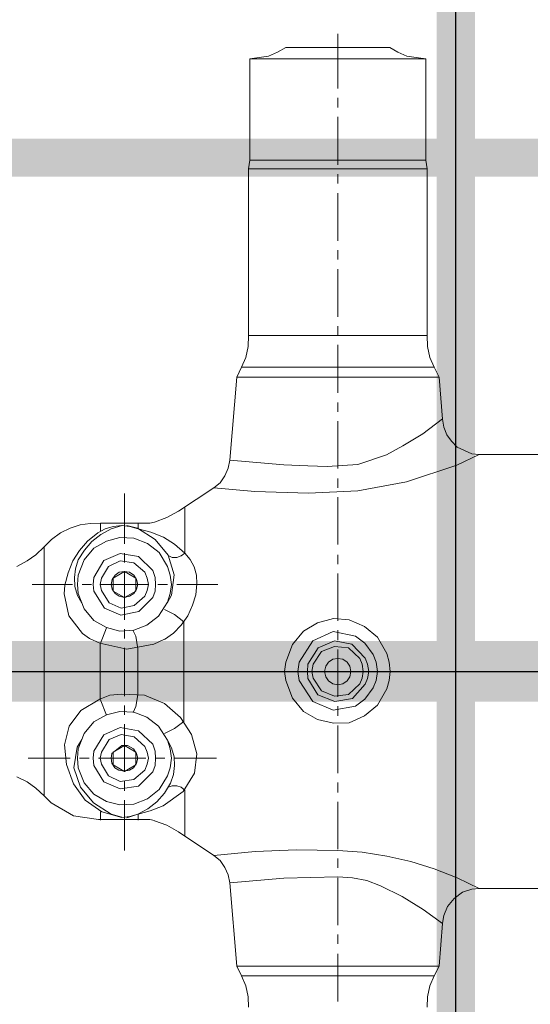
# Model space of a CAD drawing. Header units: inches. Extents: x 0 to 1544102, y 0 to 23144100.
# Tile 73 of 184: x 248418 to 249089, y 122272 to 123566. Entities that reach past the tile are written whole.
import ezdxf

# ---------------------------------------------------------------- set-up
doc = ezdxf.new("R2010")
doc.units = ezdxf.units.IN
doc.header["$LTSCALE"] = 1800
doc.header["$MEASUREMENT"] = 0
doc.linetypes.add('CENTER', pattern=[2, 1.25, -0.25, 0.25, -0.25])
doc.layers.get('0').update_dxf_attribs({"color": 253})
doc.layers.add('CEN', color=2, linetype='CENTER')
doc.layers.add('STEEL', color=231, linetype='Continuous')
doc.layers.add('DIM', color=4, linetype='Continuous', lineweight=18)
doc.layers.add('EQUIP', color=8, linetype='Continuous', lineweight=9)
doc.styles.add('ROMANS', font='romans.shx')
doc.dimstyles.new('STANDARD1', dxfattribs={"dimtxt": 300, "dimasz": 250, "dimexe": 0, "dimexo": 0, "dimgap": 80, "dimtad": 1, "dimdec": 0, "dimzin": 0, "dimdsep": 46, "dimtxsty": 'ROMANS', "dimcen": 0, "dimclrd": 4, "dimclre": 4, "dimclrt": 4, "dimadec": 0, "dimazin": 0, "dimtfac": 0.09, "dimtdec": 0, "dimtix": 1, "dimtofl": 0, "dimtmove": 0, "dimatfit": 3, "dimfxl": 1, "dimtolj": 1, "dimtzin": 0, "dimarcsym": 0})

# ---------------------------------------------------------------- blocks, each defined once
blk = doc.blocks.new('TG DECK COLUMNS & OUTLINE')
at = {"layer": 'CEN'}
blk.add_line((266338.1, 62864.8), (266338.1, 75214.6), dxfattribs=at)
blk = doc.blocks.new('PLATFORM BELOW TG DECK AT EL. 5.8M & 8.0M & 8.5M')
at = {"layer": 'STEEL', "const_width": 50}
blk.add_lwpolyline([(15780, -1700), (9525, -1700)], dxfattribs=at)
blk = doc.blocks.new('*D110')
at = {"layer": 'DIM', "color": 4, "lineweight": -2, "transparency": 16777216}
for p, q in [((247326.2, 122709.9), (247326.2, 123651.7)), ((247576.2, 123651.7), (249586.2, 123651.7)), ((249836.2, 123520.5), (249836.2, 123651.7))]:
    blk.add_line(p, q, dxfattribs=at)
at = {"layer": 'DIM', "color": 4, "transparency": 16777216}
for points in [[(247576.2, 123693.4), (247576.2, 123610.1), (247326.2, 123651.7)], [(249586.2, 123693.4), (249586.2, 123610.1), (249836.2, 123651.7)]]:
    blk.add_solid(points, dxfattribs=at)
at = {"layer": 'DIM', "color": 4, "transparency": 16777216, "insert": (248208.7, 123881.7), "char_height": 300, "attachment_point": 5, "style": 'ROMANS'}
blk.add_mtext('\\A1;2510', dxfattribs=at)
blk = doc.blocks.new('*D111')
at = {"layer": 'DIM', "color": 4, "lineweight": -2, "transparency": 16777216}
for p, q in [((247326.2, 122709.9), (247326.2, 120523.7)), ((250996.2, 122709.9), (250996.2, 120523.7)), ((247576.2, 120523.7), (250746.2, 120523.7))]:
    blk.add_line(p, q, dxfattribs=at)
at = {"layer": 'DIM', "color": 4, "transparency": 16777216}
for points in [[(247576.2, 120565.3), (247576.2, 120482), (247326.2, 120523.7)], [(250746.2, 120565.3), (250746.2, 120482), (250996.2, 120523.7)]]:
    blk.add_solid(points, dxfattribs=at)
at = {"layer": 'DIM', "color": 4, "transparency": 16777216, "insert": (248281.1, 120753.7), "char_height": 300, "attachment_point": 5, "style": 'ROMANS'}
blk.add_mtext('\\A1;3670', dxfattribs=at)
blk = doc.blocks.new('OVERLOAD VALVE')
for p, q in [((0, 766), (0, 838)), ((-79.2, 813.8), (-68.4, 820)), ((-68.4, 820), (0, 820)), ((68.4, 820), (0, 820)), ((68.4, 820), (78.7, 813.8)), ((-115.7, 805.1), (-103.4, 806.6)), ((-115.7, 671.9), (-115.7, 805.1)), ((-115.7, 805.1), (0, 805.1)), ((-103.4, 806.6), (-91.1, 808.7)), ((-91.1, 808.7), (-79.2, 813.8)), ((115.2, 805.1), (0, 805.1)), ((78.7, 813.8), (90.5, 808.7)), ((90.5, 808.7), (102.9, 806.6)), ((102.9, 806.6), (115.7, 805.1)), ((115.7, 671.9), (115.7, 805.1)), ((0, 741.3), (0, 753.7)), ((0, 665.7), (0, 729)), ((-117.3, 660.5), (-115.7, 671.9)), ((-117.3, 441.4), (-117.3, 660.5)), ((-117.3, 660.5), (0, 660.5)), ((-115.7, 671.9), (0, 671.9)), ((115.7, 671.9), (0, 671.9)), ((117.3, 660.5), (0, 660.5)), ((117.3, 660.5), (115.7, 671.9)), ((117.3, 441.4), (117.3, 660.5)), ((0, 641), (0, 653.3)), ((0, 565.9), (0, 628.7)), ((0, 541.2), (0, 553.5)), ((0, 466.1), (0, 528.8)), ((0, 441.4), (0, 453.7)), ((-117.8, 427), (-117.3, 441.4)), ((-117.3, 441.4), (0, 441.4)), ((117.3, 441.4), (0, 441.4)), ((117.3, 441.4), (117.8, 427)), ((0, 366.3), (0, 429)), ((-120.9, 412.6), (-117.8, 427)), ((117.8, 427), (120.9, 412.6)), ((-126.6, 399.7), (-120.9, 412.6)), ((120.9, 412.6), (126.6, 399.7)), ((-132.7, 386.9), (-126.6, 399.7)), ((-126.6, 399.7), (0, 399.7)), ((126.6, 399.7), (0, 399.7)), ((133.2, 386.9), (126.6, 399.7)), ((-142, 277.8), (-132.7, 386.9)), ((-132.7, 386.9), (0, 386.9)), ((133.2, 386.9), (0, 386.9)), ((137.4, 331.3), (133.2, 386.9)), ((0, 341.1), (0, 353.4)), ((0, 266.5), (0, 328.7)), ((111.6, 312.3), (137.4, 331.8)), ((137.4, 331.3), (139.4, 321)), ((85.4, 296.3), (111.6, 312.3)), ((139.4, 321), (143, 310.7)), ((143, 310.7), (149.2, 302.5)), ((149.2, 302.5), (156.9, 294.8)), ((63.8, 284.5), (85.4, 296.3)), ((156.4, 271.1), (185.7, 285)), ((156.9, 294.8), (166.2, 290.1)), ((166.2, 290.1), (175.9, 286)), ((175.9, 286), (185.7, 285)), ((185.7, 285), (292.4, 285)), ((-144, 267), (-142, 277.8)), ((-142, 277.8), (-71, 271.6)), ((-13.9, 269.1), (26.2, 272.1)), ((26.2, 272.1), (63.8, 284.5)), ((-148.7, 257.2), (-144, 267)), ((-71, 271.6), (-39.6, 270.1)), ((-39.6, 270.1), (-13.9, 269.1)), ((90, 249), (156.4, 271.1)), ((-163.1, 241.3), (-154.8, 248)), ((-154.8, 248), (-148.7, 257.2)), ((0, 241.3), (0, 253.6)), ((26.2, 237.2), (90, 249)), ((-280.4, 233.6), (-280.4, 167.7)), ((-209.4, 210.4), (-163.1, 241.3)), ((-163.1, 241.3), (-109.1, 236.6)), ((-109.1, 236.6), (-38.6, 234.1)), ((-38.6, 234.1), (26.2, 237.2)), ((0, 166.7), (0, 228.9)), ((-224.8, 202.2), (-209.4, 210.4)), ((-201.1, 155.4), (-201.1, 215)), ((-325.6, 194.5), (-338.5, 192.4)), ((-311.8, 195), (-325.6, 194.5)), ((-311.8, 195), (-246.9, 195)), ((-311.8, 195), (-311.8, 184.2)), ((-262.4, 187.3), (-262.4, 195)), ((-246.9, 195), (-240.8, 196)), ((-240.8, 196), (-224.8, 202.2)), ((-364.2, 182.1), (-376.1, 173.4)), ((-351.9, 188.3), (-364.2, 182.1)), ((-338.5, 192.4), (-351.9, 188.3)), ((-315.4, 182.1), (-328.7, 171.3)), ((-305.6, 187.3), (-315.4, 182.1)), ((-297.9, 187.3), (-311.2, 180.1)), ((-295.3, 190.3), (-305.6, 187.3)), ((-283.5, 191.9), (-297.9, 187.3)), ((-284, 191.9), (-295.3, 190.3)), ((-273.2, 190.3), (-284, 191.9)), ((-263.4, 188.3), (-277.3, 191.9)), ((-262.4, 187.3), (-273.2, 190.3)), ((-240.2, 173.4), (-263.4, 188.3)), ((-245.9, 183.1), (-262.4, 187.3)), ((-228.9, 176.5), (-245.9, 183.1)), ((-376.1, 173.4), (-385.8, 163.6)), ((-328.7, 171.3), (-339.5, 159)), ((-323.1, 170.8), (-332.8, 159.5)), ((-311.2, 180.1), (-323.1, 170.8)), ((-304, 171.3), (-320.5, 162)), ((-286.5, 175.9), (-304, 171.3)), ((-268, 174.9), (-286.5, 175.9)), ((-250, 168.2), (-268, 174.9)), ((-222.8, 152.8), (-240.2, 173.4)), ((-214.5, 167.2), (-228.9, 176.5)), ((-396.6, 153.3), (-385.8, 163.6)), ((-385.8, 163.6), (-385.8, 0)), ((-339.5, 159), (-348.3, 145.1)), ((-332.8, 159.5), (-341.1, 146.6)), ((-320.5, 162), (-333.4, 146.6)), ((-280.4, 155.4), (-280.4, 143)), ((-234.6, 156.4), (-250, 168.2)), ((-223.8, 137.9), (-234.6, 156.4)), ((-201.1, 155.4), (-214.5, 167.2)), ((-205.8, 151.8), (-201.1, 155.4)), ((-193.9, 147.1), (-201.1, 155.4)), ((-421.8, 137.9), (-408, 145.1)), ((-408, 145.1), (-396.6, 153.3)), ((-348.3, 145.1), (-354.5, 129.6)), ((-341.1, 146.6), (-344.7, 134.8)), ((-333.4, 146.6), (-341.1, 126.6)), ((-307.6, 145.6), (-320.5, 123.5)), ((-286, 154.8), (-307.6, 145.6)), ((-286, 145.1), (-301.5, 137.9)), ((-261.9, 151.2), (-286, 154.8)), ((-268, 142.5), (-286, 145.1)), ((-253.6, 130.2), (-268, 142.5)), ((-243.3, 132.7), (-261.9, 151.2)), ((-215, 127.1), (-222.8, 152.8)), ((-222.8, 152.3), (-217.6, 149.7)), ((-217.6, 149.7), (-211.4, 149.7)), ((-211.4, 149.7), (-205.8, 151.8)), ((-188.8, 137.4), (-193.9, 147.1)), ((0, 141), (0, 153.3)), ((-354.5, 129.6), (-358.6, 113.2)), ((-344.7, 134.8), (-346.2, 123.5)), ((-301.5, 137.9), (-310.7, 122.4)), ((-280.4, 131.2), (-295.3, 122.4)), ((-287.1, 130.2), (-292.7, 126.6)), ((-280.4, 131.2), (-287.1, 130.2)), ((-273.7, 130.2), (-280.4, 131.2)), ((-265.5, 122.4), (-280.4, 131.2)), ((-280.4, 130.2), (-280.4, 67.9)), ((-268, 126.6), (-273.7, 130.2)), ((-250.5, 122.4), (-253.6, 130.2)), ((-240.2, 123.5), (-243.3, 132.7)), ((-220.2, 126.6), (-223.8, 137.9)), ((-185.7, 126.6), (-188.8, 137.4)), ((-346.2, 123.5), (-345.7, 111.6)), ((-341.1, 126.6), (-342.1, 114.2)), ((-320.5, 123.5), (-321.5, 114.2)), ((-310.7, 122.4), (-312.3, 114.2)), ((-296.3, 120.9), (-297.9, 114.2)), ((-292.7, 126.6), (-296.3, 120.9)), ((-295.3, 122.4), (-295.3, 105.5)), ((-264.4, 120.9), (-268, 126.6)), ((-265.5, 105.5), (-265.5, 122.4)), ((-262.9, 114.2), (-264.4, 120.9)), ((-249, 114.2), (-250.5, 122.4)), ((-239.7, 114.2), (-240.2, 123.5)), ((-218.6, 114.2), (-220.2, 126.6)), ((-218.6, 100.3), (-215, 127.1)), ((-185.2, 115.2), (-185.7, 126.6)), ((0, 66.4), (0, 128.6)), ((-401.8, 114.2), (-348.8, 114.2)), ((-358.6, 113.2), (-359.6, 101.9)), ((-345.7, 111.6), (-342.1, 99.8)), ((-342.1, 114.2), (-341.1, 102.4)), ((-335.9, 114.2), (-323.6, 114.2)), ((-321.5, 114.2), (-320.5, 105.5)), ((-320.5, 105.5), (-306.6, 83.3)), ((-312.3, 114.2), (-310.7, 106.5)), ((-311.2, 114.2), (-249, 114.2)), ((-310.7, 106.5), (-300.4, 90)), ((-297.9, 114.2), (-296.3, 108)), ((-296.3, 108), (-292.7, 102.4)), ((-295.3, 105.5), (-280.4, 97.2)), ((-280.4, 97.2), (-265.5, 105.5)), ((-268, 102.4), (-264.4, 108)), ((-264.4, 108), (-262.9, 114.2)), ((-253.6, 98.8), (-250.5, 106.5)), ((-250.5, 106.5), (-249, 114.2)), ((-243.3, 97.2), (-240.2, 105.5)), ((-240.2, 105.5), (-239.7, 114.2)), ((-236.6, 114.2), (-223.8, 114.2)), ((-220.2, 102.4), (-218.6, 114.2)), ((-211.4, 114.2), (-157.9, 114.2)), ((-186.7, 100.8), (-185.2, 115.2)), ((-359.6, 101.9), (-353.4, 73.1)), ((-342.1, 99.8), (-336.4, 89.5)), ((-341.1, 102.4), (-333.4, 82.3)), ((-292.7, 102.4), (-287.1, 98.8)), ((-287.1, 98.8), (-280.4, 97.2)), ((-280.4, 97.2), (-273.7, 98.8)), ((-273.7, 98.8), (-268, 102.4)), ((-267.5, 86.4), (-253.6, 98.8)), ((-261.3, 78.7), (-243.3, 97.2)), ((-235.6, 72.5), (-223.8, 91.1)), ((-224.3, 89.5), (-218.6, 100.3)), ((-223.8, 91.1), (-220.2, 102.4)), ((-190.9, 86.9), (-186.7, 100.8)), ((-333.4, 82.3), (-320.5, 66.9)), ((-306.6, 83.3), (-285, 74.1)), ((-300.4, 90), (-284.5, 83.3)), ((-285, 74.1), (-261.3, 78.7)), ((-284.5, 83.3), (-267.5, 86.4)), ((-214.5, 74.6), (-227.9, 81.3)), ((-197, 73.1), (-190.9, 86.9)), ((-353.4, 73.1), (-335.4, 49.9)), ((-320.5, 66.9), (-304, 57.6)), ((-251, 60.7), (-235.6, 72.5)), ((-202.2, 65.3), (-214.5, 74.6)), ((-205.8, 60.7), (-197, 73.1)), ((-202.2, 65.3), (-202.2, 0)), ((-5.7, 69.4), (-26.8, 63.8)), ((14.9, 67.9), (-5.7, 69.4)), ((35, 59.2), (14.9, 67.9)), ((-304, 57.1), (-312.3, 36)), ((-304, 57.6), (-286.5, 53)), ((-286.5, 53), (-268, 54)), ((-280.4, 55.6), (-280.4, 43.2)), ((-265.5, 46.3), (-269.1, 53.5)), ((-268, 54), (-251, 60.7)), ((-216.1, 50.4), (-205.8, 60.7)), ((-45.3, 53), (-59.7, 35.5)), ((-26.8, 63.8), (-45.3, 53)), ((-6.2, 52.5), (-32.9, 40.1)), ((23.1, 46.3), (-6.2, 52.5)), ((0, 41.2), (0, 54)), ((52, 44.8), (35, 59.2)), ((-335.4, 49.9), (-326.2, 43.2)), ((-326.2, 43.2), (-312.8, 37)), ((-263.9, 38.1), (-265.5, 46.3)), ((-241.8, 36), (-227.9, 42.2)), ((-227.9, 41.7), (-216.1, 50.4)), ((-32.9, 40.1), (-50.9, 12.3)), ((-4.6, 40.1), (-25.7, 30.9)), ((18.5, 36), (-4.6, 40.1)), ((35.5, 37), (23.1, 46.3)), ((64.3, 23.7), (52, 44.8)), ((-312.8, 37), (-277.3, 29.3)), ((-312.3, 36), (-312.3, 0)), ((-280.4, 30.9), (-280.4, -32.4)), ((-277.3, 29.3), (-241.8, 36)), ((-262.9, 29.8), (-263.9, 38.1)), ((-262.9, 29.8), (-262.9, 0)), ((-59.7, 35.5), (-68.4, 12.3)), ((-25.7, 30.9), (-39.6, 9.3)), ((-21.6, 26.2), (-32.4, 9.3)), ((-4.6, 32.9), (-21.6, 26.2)), ((13.9, 30.9), (-4.6, 32.9)), ((0, -33.4), (0, 28.8)), ((28.8, 17), (13.9, 30.9)), ((36, 17.5), (18.5, 36)), ((46.3, 22.1), (35.5, 37)), ((-6.7, 15.9), (-12.3, 12.3)), ((12.3, 12.3), (6.7, 15.9)), ((31.9, 9.3), (28.8, 17)), ((39.1, 9.3), (36, 17.5)), ((50.4, 12.3), (46.3, 22.1)), ((67.4, 12.3), (64.3, 23.7)), ((-414.1, 0), (-351.9, 0)), ((-385.8, -163.6), (-385.8, 0)), ((-339.5, 0), (-326.7, 0)), ((-314.3, 0), (-252.1, 0)), ((-312.3, -36.5), (-312.3, 0)), ((-262.9, -30.4), (-262.9, 0)), ((-239.7, 0), (-226.9, 0)), ((-214.5, 0), (-151.8, 0)), ((-202.2, -65.8), (-202.2, 0)), ((-139.4, 0), (-126.6, 0)), ((-114.2, 0), (-52, 0)), ((-68.4, 12.3), (-70, 0)), ((-70, 0), (-68.4, -11.8)), ((-50.9, 12.3), (-52.5, 0)), ((-52.5, 0), (-50.9, -11.8)), ((-39.6, 9.3), (-40.1, 0)), ((-40.1, 0), (-39.6, -9.3)), ((-39.6, 0), (-26.8, 0)), ((-32.4, 9.3), (-34, 0)), ((-34, 0), (-32.4, -8.7)), ((-15.9, 6.7), (-17.5, 0)), ((-17.5, 0), (-15.9, -7.2)), ((-12.3, 12.3), (-15.9, 6.7)), ((-14.4, 0), (47.8, 0)), ((15.9, 6.7), (12.3, 12.3)), ((17, 0), (15.9, 6.7)), ((15.9, -7.2), (17, 0)), ((33.4, 0), (31.9, 9.3)), ((31.9, -8.7), (33.4, 0)), ((40.6, 0), (39.1, 9.3)), ((39.1, -9.3), (40.6, 0)), ((52, 0), (50.4, 12.3)), ((50.4, -11.8), (52, 0)), ((60.2, 0), (72.5, 0)), ((68.9, 0), (67.4, 12.3)), ((67.4, -11.8), (68.9, 0)), ((85.9, 0), (148.2, 0)), ((160.5, 0), (172.9, 0)), ((185.7, 0), (246.6, 0)), ((-68.4, -11.8), (-59.7, -35)), ((-50.9, -11.8), (-32.9, -39.6)), ((-39.6, -9.3), (-26.2, -30.9)), ((-32.4, -8.7), (-21.6, -25.7)), ((-15.9, -7.2), (-12.3, -12.3)), ((-12.3, -12.3), (-6.7, -16.5)), ((6.7, -16.5), (12.3, -12.3)), ((12.3, -12.3), (15.9, -7.2)), ((28.8, -16.5), (31.9, -8.7)), ((36, -17), (39.1, -9.3)), ((46.3, -21.6), (50.4, -11.8)), ((64.3, -23.1), (67.4, -11.8)), ((-21.6, -25.7), (-4.6, -32.4)), ((13.9, -30.4), (28.8, -16.5)), ((19, -35.5), (36, -17)), ((35.5, -36.5), (46.3, -21.6)), ((52, -44.2), (64.3, -23.1)), ((-312.8, -36.5), (-337.5, -51.4)), ((-299.4, -31.4), (-312.8, -36.5)), ((-304, -57.6), (-312.3, -36.5)), ((-284, -29.8), (-299.4, -31.4)), ((-254.1, -31.4), (-284, -29.8)), ((-265.5, -46.3), (-263.9, -38.6)), ((-263.9, -38.6), (-262.9, -30.4)), ((-227.9, -42.2), (-254.1, -31.4)), ((-59.7, -35), (-45.3, -52.5)), ((-26.2, -30.9), (-4.1, -39.6)), ((-4.6, -32.4), (13.9, -30.4)), ((-4.1, -39.6), (19, -35.5)), ((23.1, -45.8), (35.5, -36.5)), ((-337.5, -51.4), (-352.9, -72)), ((-280.4, -44.8), (-280.4, -57.1)), ((-269.1, -54), (-265.5, -46.3)), ((-206.8, -60.7), (-227.9, -42.2)), ((-32.9, -39.6), (-6.2, -50.9)), ((-6.2, -50.9), (23.1, -45.8)), ((0, -58.6), (0, -45.8)), ((35, -58.6), (52, -44.2)), ((-304, -57.1), (-320.5, -66.4)), ((-286.5, -52.5), (-304, -57.1)), ((-268, -53.5), (-286.5, -52.5)), ((-251, -60.2), (-268, -53.5)), ((-235.6, -72), (-251, -60.2)), ((-192.4, -82.8), (-206.8, -60.7)), ((-45.3, -52.5), (-26.8, -63.3)), ((-26.8, -63.3), (-5.7, -67.9)), ((14.9, -67.4), (35, -58.6)), ((-352.9, -72), (-359.1, -96.7)), ((-320.5, -66.4), (-333.4, -81.8)), ((-286, -73.6), (-307.6, -83.3)), ((-261.9, -78.2), (-286, -73.6)), ((-280.4, -69.4), (-280.4, -132.2)), ((-223.8, -90.5), (-235.6, -72)), ((-227.9, -81.8), (-214.5, -75.1)), ((-214.5, -75.1), (-202.2, -65.8)), ((-5.7, -67.9), (14.9, -67.4)), ((0, -133.8), (0, -71)), ((-336.4, -89.5), (-342.6, -99.8)), ((-333.4, -81.8), (-341.1, -101.9)), ((-307.6, -83.3), (-320.5, -104.9)), ((-300.4, -89.5), (-310.7, -106)), ((-284.5, -82.8), (-300.4, -89.5)), ((-267.5, -85.9), (-284.5, -82.8)), ((-253.6, -98.8), (-267.5, -85.9)), ((-243.3, -95.7), (-261.9, -78.2)), ((-218.6, -100.3), (-224.3, -89.5)), ((-220.2, -101.9), (-223.8, -90.5)), ((-185.2, -108.5), (-192.4, -82.8)), ((-359.1, -96.7), (-356.5, -122.4)), ((-342.6, -99.8), (-346.7, -126.6)), ((-341.1, -101.9), (-342.1, -114.2)), ((-284, -97.2), (-296.8, -108)), ((-295.3, -106), (-280.4, -97.2)), ((-276.3, -97.2), (-284, -97.2)), ((-280.4, -97.2), (-265.5, -106)), ((-268.5, -101.9), (-276.3, -97.2)), ((-264.4, -108), (-268.5, -101.9)), ((-250.5, -106), (-253.6, -98.8)), ((-240.2, -104.9), (-243.3, -95.7)), ((-218.6, -114.2), (-220.2, -101.9)), ((-215, -112.1), (-218.6, -100.3)), ((-406.9, -114.2), (-351.9, -114.2)), ((-342.1, -114.2), (-341.1, -126.6)), ((-339.5, -114.2), (-326.7, -114.2)), ((-320.5, -104.9), (-321.5, -114.2)), ((-321.5, -114.2), (-320.5, -123.5)), ((-314.3, -114.2), (-252.1, -114.2)), ((-310.7, -106), (-312.3, -114.2)), ((-312.3, -114.2), (-310.7, -121.9)), ((-296.8, -108), (-297.9, -114.2)), ((-297.9, -114.2), (-296.8, -120.4)), ((-295.3, -123), (-295.3, -106)), ((-265.5, -106), (-265.5, -123)), ((-262.9, -114.2), (-264.4, -108)), ((-264.4, -120.4), (-262.9, -114.2)), ((-249, -114.2), (-250.5, -106)), ((-250.5, -121.9), (-249, -114.2)), ((-239.7, -114.2), (-240.2, -104.9)), ((-240.2, -123.5), (-239.7, -114.2)), ((-239.7, -114.2), (-227.4, -114.2)), ((-220.2, -126.6), (-218.6, -114.2)), ((-214.5, -123.5), (-215, -112.1)), ((-214.5, -114.2), (-159.5, -114.2)), ((-188.3, -133.8), (-185.2, -108.5)), ((-356.5, -122.4), (-347.2, -147.6)), ((-346.7, -126.6), (-338, -152.3)), ((-341.1, -126.6), (-333.4, -146.6)), ((-320.5, -123.5), (-307.6, -145.1)), ((-310.7, -121.9), (-301.5, -137.4)), ((-296.8, -120.4), (-293.2, -126.6)), ((-280.4, -131.7), (-295.3, -123)), ((-293.2, -126.6), (-287.6, -129.6)), ((-265.5, -123), (-280.4, -131.7)), ((-273.7, -129.6), (-268.5, -126.6)), ((-268.5, -126.6), (-264.4, -120.4)), ((-253.6, -129.6), (-250.5, -121.9)), ((-243.3, -132.2), (-240.2, -123.5)), ((-223.8, -137.4), (-220.2, -126.6)), ((-216.1, -135.3), (-214.5, -123.5)), ((-408, -145.1), (-421.8, -138.4)), ((-301.5, -137.4), (-286, -144.6)), ((-287.6, -129.6), (-280.9, -131.2)), ((-286, -144.6), (-268, -142)), ((-280.9, -131.2), (-273.7, -129.6)), ((-268, -142), (-253.6, -129.6)), ((-261.9, -150.7), (-243.3, -132.2)), ((-234.6, -155.4), (-223.8, -137.4)), ((-219.7, -147.1), (-216.1, -135.3)), ((-203.2, -157.9), (-188.3, -133.8)), ((-396.6, -153.3), (-408, -145.1)), ((-385.8, -163.6), (-396.6, -153.3)), ((-347.2, -147.6), (-331.8, -169.3)), ((-338, -152.3), (-321, -172.9)), ((-333.4, -146.6), (-320.5, -161.5)), ((-307.6, -145.1), (-286, -154.3)), ((-286, -154.3), (-261.9, -150.7)), ((-280.4, -144.6), (-280.4, -156.9)), ((-227.9, -160), (-219.7, -147.1)), ((-217.6, -150.2), (-222.8, -152.3)), ((-211.4, -150.2), (-217.6, -150.2)), ((-205.8, -152.3), (-211.4, -150.2)), ((-201.1, -155.9), (-205.8, -152.3)), ((0, -159), (0, -146.1)), ((-385.8, -163.6), (-376.6, -172.9)), ((-320.5, -161.5), (-304, -170.8)), ((-268, -174.4), (-250, -167.7)), ((-250, -167.7), (-234.6, -155.4)), ((-237.7, -171.3), (-227.9, -160)), ((-229.4, -176.5), (-203.2, -157.9)), ((-201.1, -155.9), (-201.1, -215.6)), ((-376.6, -172.9), (-347.2, -189.8)), ((-331.8, -169.3), (-310.2, -184.7)), ((-321, -172.9), (-297.9, -187.8)), ((-304, -170.8), (-286.5, -175.4)), ((-286.5, -175.4), (-268, -174.4)), ((-280.4, -169.3), (-280.4, -235.6)), ((-262.9, -187.8), (-249.5, -180.6)), ((-249.5, -180.6), (-237.7, -171.3)), ((-246.4, -183.1), (-229.4, -176.5)), ((0, -233.6), (0, -171.3)), ((-347.2, -189.8), (-314.3, -194.5)), ((-311.8, -195.5), (-311.8, -184.7)), ((-310.2, -184.7), (-284, -191.9)), ((-297.9, -187.8), (-284, -191.4)), ((-284, -191.9), (-273.2, -190.9)), ((-277.3, -192.4), (-262.9, -187.8)), ((-273.2, -190.9), (-262.4, -187.8)), ((-262.4, -187.8), (-246.4, -183.1)), ((-262.4, -187.8), (-262.4, -195.5)), ((-314.3, -194.5), (-280.4, -194.5)), ((-280.4, -194.5), (-246.9, -194.5)), ((-246.9, -194.5), (-240.8, -196)), ((-224.8, -202.2), (-240.8, -196.5)), ((-209.4, -210.9), (-224.8, -202.2)), ((-163.1, -241.8), (-209.4, -210.9)), ((-108.5, -236.6), (-163.1, -241.8)), ((-154.8, -248.5), (-163.1, -241.8)), ((-54.5, -234.6), (-108.5, -236.6)), ((0, -235.6), (-54.5, -234.6)), ((31.9, -237.7), (0, -235.6)), ((64.3, -242.8), (31.9, -237.7)), ((95.7, -250), (64.3, -242.8)), ((-148.7, -257.7), (-154.8, -248.5)), ((-144, -267.5), (-148.7, -257.7)), ((0, -258.3), (0, -245.9)), ((126.6, -259.3), (95.7, -250)), ((-142, -277.8), (-144, -267.5)), ((-71, -271.6), (-142, -277.8)), ((0, -270.1), (-71, -271.6)), ((19, -271.1), (0, -270.1)), ((0, -333.4), (0, -271.1)), ((38.1, -274.7), (19, -271.1)), ((156.9, -271.1), (126.6, -259.3)), ((185.7, -285.5), (156.9, -271.1)), ((-142, -277.8), (-132.7, -387.4)), ((56.1, -281.9), (38.1, -274.7)), ((84.4, -295.8), (56.1, -281.9)), ((112.1, -312.8), (84.4, -295.8)), ((163.6, -290.1), (152.8, -298.4)), ((175.9, -286), (163.6, -290.1)), ((185.7, -285.5), (175.9, -286)), ((185.7, -285.5), (285.7, -285.5)), ((144, -309.2), (139.4, -321)), ((152.8, -298.4), (144, -309.2)), ((137.4, -331.3), (112.1, -312.8)), ((139.4, -321), (137.4, -330.8)), ((137.4, -331.3), (133.2, -387.4)), ((0, -358.1), (0, -345.7)), ((0, -433.7), (0, -371.4)), ((-132.7, -387.4), (-126.6, -400.2)), ((-132.7, -387.4), (0, -387.4)), ((133.2, -387.4), (0, -387.4)), ((133.2, -387.4), (126.6, -400.2)), ((-120.9, -413.1), (-126.6, -400.2)), ((-126.6, -400.2), (0, -400.2)), ((126.6, -400.2), (0, -400.2)), ((126.6, -400.2), (120.9, -413.1)), ((-117.8, -427.5), (-120.9, -413.1)), ((120.9, -413.1), (117.8, -427.5)), ((-117.3, -441.4), (-117.8, -427.5)), ((117.8, -427.5), (117.3, -441.4))]:
    blk.add_line(p, q)
for points in [[(6.7, 15.9), (0, 17), (-6.7, 15.9)], [(-6.7, -16.5), (0, -17.5), (6.7, -16.5)]]:
    blk.add_lwpolyline(points)

msp = doc.modelspace()

# ---------------------------------------------------------------- linework, layer by layer
at = {"layer": 'CEN'}
msp.add_line((244496.2, 122709.89), (252196.2, 122709.89), dxfattribs=at)
at = {"layer": 'STEEL'}
for points, const_width in [([(248991.2, 130609.89), (248991.2, 119559.89)], 50), ([(247326.2, 122709.89), (250996.2, 122709.89)], 80)]:
    msp.add_lwpolyline(points, dxfattribs=dict(at, const_width=const_width))

# ---------------------------------------------------------------- block references
for name, p in [('TG DECK COLUMNS & OUTLINE', (-17346.88, 55420.08)), ('PLATFORM BELOW TG DECK AT EL. 5.8M & 8.0M & 8.5M', (233586.2, 125084.89))]:
    msp.add_blockref(name, p)
at = {"layer": 'EQUIP'}
msp.add_blockref('OVERLOAD VALVE', (248836.23, 122709.89), dxfattribs=at)

# ---------------------------------------------------------------- dimensions: what is measured, and where the dimension line sits
at = {"layer": 'DIM'}
for base, p2, picture, middle in [((249836.2, 123651.75), (249836.2, 123520.47), '*D110', (248208.71, 123651.75)), ((250996.2, 120523.65), (250996.2, 122709.89), '*D111', (248281.09, 120523.65))]:
    dim = msp.add_linear_dim(base=base, p1=(247326.2, 122709.89), p2=p2, dimstyle='STANDARD1', dxfattribs=at)
    dim.commit()
    dim.dimension.update_dxf_attribs({"geometry": picture, "text_midpoint": middle, "dimtype": 160})

doc.saveas('drawing.dxf')
